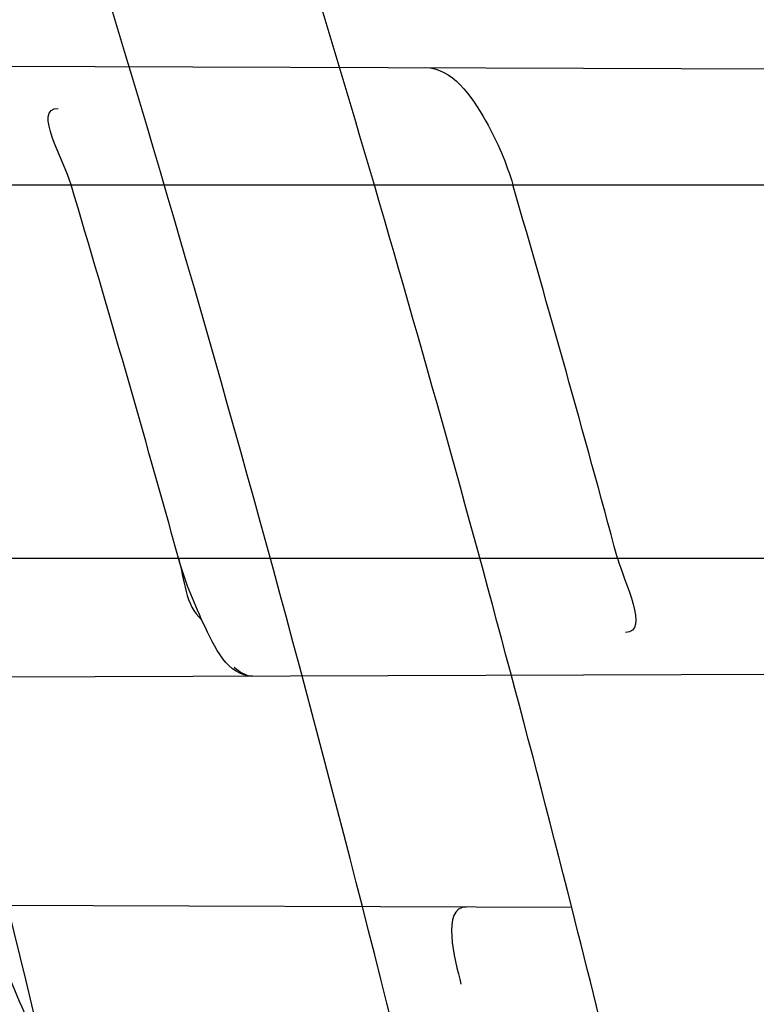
# Model space of a CAD drawing. Header units: millimetres. Extents: x 0 to 297, y 0 to 210.
# Tile 48 of 256: x 143.4924 to 143.5082, y 91.0833 to 91.1045. Entities that reach past the tile are written whole.
import ezdxf

# ---------------------------------------------------------------- set-up
doc = ezdxf.new("R2010")
doc.units = ezdxf.units.MM
doc.header["$LTSCALE"] = 16.335
doc.layers.get('0').update_dxf_attribs({"linetype": 'CONTINUOUS'})
for name, color, linetype in [('01_GLOBAL', 7, 'CONTINUOUS'), ('INTFCLR_1', 7, 'CONTINUOUS'), ('INTFCLR_144815', 7, 'CONTINUOUS')]:
    doc.layers.add(name, color=color, linetype=linetype)

msp = doc.modelspace()

# ---------------------------------------------------------------- linework, layer by layer
at = {"color": 7, "linetype": 'Continuous'}
msp.add_circle((144.2368034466, 92.193132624), 3.04, dxfattribs=at)
at = {"color": 9, "linetype": 'Continuous'}
msp.add_arc((144.2368034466, 92.193132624), 3.001038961, 182.9674534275, 267.0325465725, dxfattribs=at)
at = {"layer": '01_GLOBAL', "color": 7, "linetype": 'Continuous'}
msp.add_circle((144.2368034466, 92.193132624), 3.08, dxfattribs=at)
at = {"layer": 'INTFCLR_1', "color": 9, "linetype": 'Continuous'}
for p, q in [((143.4735235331, 91.10352335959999), (143.543664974, 91.1032785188)), ((143.4756137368, 91.1009089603), (143.5442669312, 91.1009089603)), ((143.4780083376, 91.09290896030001), (143.5463152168, 91.09290896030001)), ((143.4774988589, 91.0903084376), (143.5469236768, 91.0905507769)), ((143.5042716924, 91.08541602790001), (143.4764746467, 91.0855130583))]:
    msp.add_line(p, q, dxfattribs=at)
at = {"layer": 'INTFCLR_1', "color": 7, "linetype": 'Continuous'}
msp.add_lwpolyline([(143.4970316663, 91.0905710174), (143.4970788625, 91.090530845), (143.4971252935, 91.09049516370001), (143.4971709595, 91.09046406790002), (143.4972160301, 91.09043759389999), (143.4972603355, 91.0904158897), (143.4973033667, 91.09039911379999), (143.4973449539, 91.0903872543), (143.4973852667, 91.0903802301), (143.4974243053, 91.0903779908)], dxfattribs=at)
at = {"layer": 'INTFCLR_1', "color": 6, "linetype": 'Continuous'}
for centre, radius, start, end in [((143.076579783, 90.97690896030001), 0.4827613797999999, 270, 90.00000002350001), ((143.076579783, 90.97690896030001), 0.4587930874, 270, 90.00000002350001), ((143.0771097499, 90.97691152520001), 0.434499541, 15.4839192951, 16.58155831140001), ((143.0759176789, 90.9769114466), 0.4447284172, 15.1191837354, 16.1895680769), ((143.076579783, 90.97690896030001), 0.441241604, 11.9691311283, 14.2357984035)]:
    msp.add_arc(centre, radius, start, end, dxfattribs=at)
at = {"layer": 'INTFCLR_1', "color": 9, "linetype": 'Continuous'}
msp.add_arc((143.076579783, 90.97690896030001), 0.441241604, 14.2357984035, 17.3348347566, dxfattribs=at)
for points, knots in [([(143.505791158, 90.8276271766), (143.5067409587, 90.8302116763), (143.5086022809, 90.8354304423), (143.5121486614, 90.84601401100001), (143.5179028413, 90.8650111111), (143.5232385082, 90.8873082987), (143.5267617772, 90.90723622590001), (143.5282429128, 90.9174118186), (143.5290073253, 90.92329723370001), (143.5307716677, 90.93807275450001), (143.5326049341, 90.9633194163), (143.5323109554, 90.99310602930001), (143.5309256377, 91.0124090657), (143.5300542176, 91.021322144), (143.5294126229, 91.02725019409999), (143.5274302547, 91.04325002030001), (143.5229291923, 91.06887020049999), (143.5164430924, 91.09388353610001), (143.5118037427, 91.1087295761), (143.5100588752, 91.1140398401), (143.5074043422, 91.1218621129), (143.501415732, 91.13821577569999), (143.4910739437, 91.16221785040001), (143.4792964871, 91.1848938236), (143.4710860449, 91.1988510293), (143.4672487, 91.2050639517), (143.4646994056, 91.2091138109), (143.4578048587, 91.21976497), (143.446251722, 91.2361118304), (143.4302039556, 91.2560120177), (143.4166114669, 91.2709286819), (143.4071163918, 91.280463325), (143.4018664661, 91.2855115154), (143.3945821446, 91.292319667), (143.3843862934, 91.301234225), (143.373349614, 91.3098835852), (143.3667450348, 91.31458051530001), (143.3640805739, 91.316384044), (143.3625174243, 91.3174211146), (143.360134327, 91.3189510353), (143.3576340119, 91.3204557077), (143.3554317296, 91.3216111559), (143.3541938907, 91.32218598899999), (143.3532081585, 91.3225375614), (143.3525262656, 91.3226967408), (143.3519536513, 91.3226102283), (143.3518421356, 91.322071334), (143.35211692, 91.3214756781), (143.35259409, 91.3206502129), (143.3533650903, 91.31961113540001), (143.354392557, 91.3183442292), (143.3556852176, 91.31685831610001), (143.3572290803, 91.3151525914), (143.358673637, 91.31359842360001), (143.3599466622, 91.3122446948), (143.3621637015, 91.30990205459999), (143.3658426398, 91.3060562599), (143.3733257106, 91.29820400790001), (143.3814986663, 91.2893945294), (143.3889438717, 91.2809746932), (143.3935459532, 91.2756206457), (143.4009463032, 91.2668314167), (143.4122758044, 91.252588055), (143.4271285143, 91.2318655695), (143.4378788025, 91.2149484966), (143.4449171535, 91.2029069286), (143.4496927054, 91.19443764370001), (143.457931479, 91.1789786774), (143.4689344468, 91.1556341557), (143.4765250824, 91.1361710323), (143.480055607, 91.1260798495)], [0, 0, 0, 0, 0.0103790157, 0.0208837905, 0.0420711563, 0.0851838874, 0.1071959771, 0.1183352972, 0.1239410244, 0.1295662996, 0.174425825, 0.2192336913, 0.2417180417, 0.247353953, 0.2529903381, 0.2641931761, 0.3081223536, 0.3509244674, 0.3614867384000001, 0.3667496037, 0.3719933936, 0.3926231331, 0.4323811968, 0.4704128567, 0.4888542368, 0.4934078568, 0.4979383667, 0.5068920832, 0.5412323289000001, 0.5733304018, 0.6031976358, 0.6172527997, 0.6240454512, 0.6306500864, 0.6548352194, 0.6750684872, 0.6834752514, 0.6853781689, 0.6871962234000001, 0.6905460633, 0.6960524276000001, 0.6981915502, 0.6999110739, 0.7012078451, 0.7020914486, 0.7026255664, 0.703100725, 0.7038824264, 0.7050749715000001, 0.7066970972, 0.7087489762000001, 0.7112252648, 0.7141188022, 0.7174211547, 0.7192230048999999, 0.7211233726, 0.7295789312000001, 0.7392839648, 0.7620096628, 0.7748693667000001, 0.7816473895, 0.7886214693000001, 0.8181786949, 0.8502212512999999, 0.8846823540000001, 0.8936821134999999, 0.9027944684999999, 0.9213301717, 0.9597016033, 1, 1, 1, 1]), ([(143.3574002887, 91.32090895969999), (143.3579828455, 91.3209088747), (143.360948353, 91.3197357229), (143.3643531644, 91.3177442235), (143.3676585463, 91.31566523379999), (143.3692467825, 91.31463053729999), (143.3719545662, 91.31283211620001), (143.378664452, 91.3081521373), (143.3898825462, 91.2995381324), (143.4002548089, 91.29065717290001), (143.4076654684, 91.28387553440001), (143.4130031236, 91.27885055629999), (143.422653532, 91.2693642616), (143.4364709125, 91.2545242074), (143.4527894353, 91.23472347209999), (143.4645442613, 91.2184512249), (143.4715593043, 91.2078481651), (143.474151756, 91.2038188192), (143.4780526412, 91.1976396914), (143.4863962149, 91.18376385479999), (143.4983688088, 91.16121559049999), (143.5088888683, 91.1373346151), (143.5149812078, 91.1210611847), (143.5176807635, 91.1132799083), (143.5194547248, 91.1079989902), (143.524169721, 91.0932405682), (143.5307635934, 91.068371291), (143.5353421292, 91.0428843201), (143.5373581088, 91.02696958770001), (143.5380104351, 91.0210743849), (143.5388963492, 91.01221151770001), (143.5403047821, 90.993017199), (143.5406037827, 90.96339318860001), (143.5387395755, 90.93828707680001), (143.5369460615, 90.9235962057), (143.5361688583, 90.9177433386), (143.5346627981, 90.9076231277), (143.5310794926, 90.8877998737), (143.5256534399, 90.86562413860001), (143.5198047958, 90.8467377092), (143.5161994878, 90.83621326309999), (143.5143072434, 90.8310236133), (143.5133416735, 90.828453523)], [0, 0, 0, 0, 0.0031306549, 0.0166311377, 0.0214593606, 0.0240790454, 0.0268205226, 0.0389267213, 0.0680356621, 0.1027866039, 0.1122691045, 0.1220183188, 0.1421809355, 0.1849822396, 0.2309158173, 0.2799873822, 0.2927706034, 0.2992370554, 0.3057353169, 0.3320403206, 0.3862319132, 0.4428084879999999, 0.4721383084, 0.4795908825, 0.487069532, 0.5020757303, 0.5628487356, 0.6251729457, 0.6410612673, 0.6490543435, 0.6570463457, 0.6889269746, 0.7524526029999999, 0.8160592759, 0.8240370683, 0.8319876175, 0.8477879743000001, 0.8790177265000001, 0.9402188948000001, 0.970317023, 0.9852457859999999, 1, 1, 1, 1]), ([(143.480055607, 91.1260798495), (143.4837259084, 91.1155891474), (143.4903909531, 91.0940316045), (143.4967360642, 91.0663225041), (143.4998687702, 91.04781634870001), (143.5011284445, 91.03908602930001), (143.5019170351, 91.03321160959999), (143.5038463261, 91.0170292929), (143.5057008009, 90.99034417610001), (143.5054397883, 90.96356436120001), (143.5044671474, 90.9471924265), (143.504022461, 90.9412179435), (143.5032714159, 90.9323261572), (143.5012002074, 90.91339241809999), (143.4963788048, 90.88484585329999), (143.49048443, 90.86114028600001), (143.4864832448, 90.8475354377), (143.4848602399, 90.84220041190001), (143.4819377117, 90.8330489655), (143.4757637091, 90.8153843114), (143.4658991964, 90.7913053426), (143.4557508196, 90.7706295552), (143.4492053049, 90.7585613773), (143.4468307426, 90.7543048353), (143.4433023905, 90.74809499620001), (143.4357024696, 90.7352960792), (143.4236423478, 90.7168780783), (143.4088585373, 90.6967735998), (143.3981978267, 90.6836583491), (143.3920521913, 90.6764597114), (143.3897353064, 90.67377295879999), (143.3858253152, 90.6693041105), (143.3786022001, 90.6612629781), (143.3707422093, 90.65288706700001), (143.3636495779, 90.6454713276), (143.3593994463, 90.6410102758), (143.3560255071, 90.6373676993), (143.3538487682, 90.6348460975), (143.3526496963, 90.6332520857), (143.3521523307, 90.6324062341), (143.3518509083, 90.63179937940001), (143.3519780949, 90.6310096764), (143.3536612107, 90.6313530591), (143.3555127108, 90.6322404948), (143.3588652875, 90.6340529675), (143.3620632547, 90.63609007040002), (143.3646891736, 90.63783994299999), (143.3663741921, 90.6389985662), (143.3692060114, 90.6409804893), (143.3737350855, 90.64429641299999), (143.3800639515, 90.6492162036), (143.3895251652, 90.6570018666), (143.3979931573, 90.6645963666), (143.4054028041, 90.6717023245), (143.4107134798, 90.67694344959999), (143.4202844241, 90.68681168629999), (143.4339256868, 90.7022001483), (143.4499433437, 90.72266038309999), (143.4614126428, 90.7394215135), (143.4682300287, 90.75032242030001), (143.4707469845, 90.75446396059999), (143.4745342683, 90.76081850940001), (143.4826220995, 90.77508671), (143.4941655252, 90.79824657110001), (143.5021068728, 90.8176018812), (143.505791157, 90.8276271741)], [0, 0, 0, 0, 0.0419354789, 0.08505031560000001, 0.1071497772, 0.1127379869, 0.1183317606, 0.1295131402, 0.1742263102, 0.2191466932, 0.230445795, 0.2361065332, 0.241751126, 0.2641147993, 0.3079545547, 0.3508736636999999, 0.3561840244, 0.3614616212, 0.3719139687, 0.3924297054, 0.4320526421, 0.4700131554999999, 0.4792642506, 0.483852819, 0.4884035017, 0.5062126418, 0.5400088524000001, 0.5714206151, 0.6003317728, 0.6037560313, 0.6071340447, 0.6137178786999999, 0.6261602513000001, 0.6479155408, 0.6570536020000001, 0.6648783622, 0.6711643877, 0.6757843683, 0.6774462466, 0.6786751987, 0.6794900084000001, 0.6799813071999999, 0.6813020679, 0.6842478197, 0.6888651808, 0.6950795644, 0.6987591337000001, 0.70073729, 0.7027989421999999, 0.7117993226, 0.7219139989, 0.7330405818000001, 0.7580265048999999, 0.7648041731, 0.7717766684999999, 0.7861782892, 0.816667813, 0.8493175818, 0.8841610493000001, 0.8932352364, 0.8978283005, 0.9024468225, 0.9211469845, 0.9596997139, 1, 1, 1, 1]), ([(143.3574002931, 90.6329089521), (143.3572429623, 90.6329089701), (143.3568577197, 90.6329849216), (143.3568775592, 90.6336774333), (143.3572897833, 90.63438990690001), (143.3580025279, 90.63544892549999), (143.3590890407, 90.6367667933), (143.3605161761, 90.6383861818), (143.3622809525, 90.6402852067), (143.364262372, 90.64235883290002), (143.366417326, 90.6445772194), (143.3695810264, 90.647809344), (143.3761156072, 90.6544648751), (143.384127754, 90.66278898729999), (143.391492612, 90.67078447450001), (143.3954790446, 90.6752283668), (143.3978410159, 90.6779000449), (143.4041032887, 90.6850552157), (143.4149655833, 90.6980920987), (143.4300350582, 90.7180883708), (143.4423327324, 90.7364164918), (143.4500842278, 90.74915778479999), (143.4536819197, 90.7553382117), (143.4561024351, 90.75957339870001), (143.4627716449, 90.77157583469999), (143.4731139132, 90.7921423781), (143.4831746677, 90.8161140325), (143.4894718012, 90.8337029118), (143.4924519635, 90.8428134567), (143.4941067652, 90.8481240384), (143.4981845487, 90.86166066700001), (143.5041933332, 90.8852508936), (143.5091109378, 90.9136744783), (143.5112232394, 90.9325267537), (143.5119890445, 90.94137893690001), (143.5124424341, 90.9473263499), (143.5134340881, 90.9636235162), (143.5137003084, 90.9902855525), (143.5118091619, 91.01685089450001), (143.5098423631, 91.03295754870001), (143.5090383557, 91.0388051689), (143.5077538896, 91.047496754), (143.5045588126, 91.0659242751), (143.498087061, 91.0935137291), (143.4912937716, 91.1149624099), (143.4875537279, 91.1253987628)], [0, 0, 0, 0, 0.0008731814, 0.0017184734, 0.0032338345, 0.0055641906, 0.008732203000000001, 0.0127298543, 0.0175349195, 0.0231216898, 0.028646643, 0.0346996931, 0.0482229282, 0.0804128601, 0.09881585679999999, 0.1085510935, 0.1135452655, 0.1186072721, 0.1613234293, 0.207686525, 0.2575125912, 0.2837456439, 0.2904463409, 0.297201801, 0.3108185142, 0.3666506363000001, 0.4248611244, 0.4549770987, 0.470314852, 0.4780577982, 0.4858479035, 0.548777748, 0.6130125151, 0.6457681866, 0.6540348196, 0.6623247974, 0.6788712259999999, 0.7446474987, 0.8101274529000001, 0.8265054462, 0.8346996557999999, 0.8428862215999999, 0.8752668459, 0.9384715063, 1, 1, 1, 1]), ([(143.4955718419, 91.07371202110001), (143.4952436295, 91.0751229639), (143.4944902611, 91.07789507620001), (143.4933147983, 91.0812724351), (143.492241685, 91.08388270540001), (143.4911029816, 91.0863876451), (143.4895429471, 91.0893555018), (143.4877777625, 91.0921348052), (143.4862617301, 91.0941991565), (143.4839807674, 91.09701864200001), (143.4814054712, 91.0995307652), (143.4785838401, 91.1016195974), (143.4767003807, 91.10286315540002), (143.4732882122, 91.1047454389), (143.4696059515, 91.10607901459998), (143.4663573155, 91.10685173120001), (143.4641216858, 91.1072857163), (143.4600670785, 91.10781242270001), (143.4565390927, 91.1078933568), (143.4541697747, 91.10782830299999)], [0, 0, 0, 0, 0.0736783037, 0.1459642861, 0.18172594, 0.2171910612, 0.2858878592, 0.3520712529, 0.3844359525, 0.4161009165, 0.5365327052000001, 0.5657771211, 0.5946184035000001, 0.6512644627, 0.7636610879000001, 0.7922337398, 0.8211066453, 0.8794481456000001, 1, 1, 1, 1])]:
    msp.add_open_spline(points, degree=3, knots=knots, dxfattribs=at)
at = {"layer": 'INTFCLR_1', "color": 6, "linetype": 'Continuous'}
for points, knots in [([(143.391388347, 91.3209089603), (143.3904120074, 91.3209089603), (143.3921762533, 91.3175482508), (143.3936912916, 91.315694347), (143.3961672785, 91.3124411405), (143.3992225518, 91.30876154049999), (143.403128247, 91.3040654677), (143.4076936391, 91.29861198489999), (143.4125904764, 91.2926805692), (143.4174256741, 91.286720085), (143.4219266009, 91.28104271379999), (143.4260587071, 91.27571427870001), (143.4298162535, 91.27075815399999), (143.4332121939, 91.266182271), (143.4362702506, 91.26197618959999), (143.4390204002, 91.2581218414), (143.4414908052, 91.2545969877), (143.44370074, 91.2513921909), (143.4456749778, 91.24848640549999), (143.4474377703, 91.24585559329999), (143.4490168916, 91.24346918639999), (143.4504211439, 91.2413232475), (143.4516679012, 91.2393981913), (143.4527743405, 91.2376740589), (143.4537663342, 91.2361152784), (143.4546489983, 91.2347177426), (143.4556772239, 91.23307898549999), (143.456672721, 91.23147797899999), (143.4576979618, 91.229813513), (143.4585721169, 91.2283843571), (143.4595323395, 91.2268022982), (143.4605887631, 91.22504676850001), (143.4617562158, 91.22308812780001), (143.4630444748, 91.22090314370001), (143.464465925, 91.21846216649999), (143.4660286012, 91.2157418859), (143.4677482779, 91.21270225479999), (143.4696392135, 91.20930191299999), (143.4717186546, 91.20548838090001), (143.4740086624, 91.2011951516), (143.4765248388, 91.1963580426), (143.4792812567, 91.1909028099), (143.4822951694, 91.18473858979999), (143.4855914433, 91.1777384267), (143.4891913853, 91.16974930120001), (143.4931140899, 91.16057587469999), (143.4973740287, 91.14998328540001), (143.5019825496, 91.13763594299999), (143.5068772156, 91.12325026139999), (143.5117345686, 91.10722271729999), (143.5162134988, 91.0902287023), (143.5200746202, 91.0730385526), (143.5232856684, 91.05580143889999), (143.5258459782, 91.03858559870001), (143.5277689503, 91.0213883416), (143.5290609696, 91.0042502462), (143.529733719, 90.9871546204), (143.5297948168, 90.97012845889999), (143.5292510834, 90.9531560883), (143.5281065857, 90.9362397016), (143.5263644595, 90.9193928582), (143.5240214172, 90.9025816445), (143.5210770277, 90.88582850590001), (143.5175167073, 90.8690970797), (143.5133376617, 90.85240858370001), (143.5085942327, 90.8359945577), (143.5035656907, 90.8206525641), (143.4986112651, 90.80703250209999), (143.4940105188, 90.7954001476), (143.4897809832, 90.7854046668), (143.485903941, 90.7767502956), (143.4823616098, 90.7692115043), (143.4791285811, 90.76260345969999), (143.4761817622, 90.75678861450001), (143.4734988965, 90.7516551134), (143.4710647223, 90.7471189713), (143.4688610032, 90.7431068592), (143.466865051, 90.7395466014), (143.4650570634, 90.7363786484), (143.4634184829, 90.7335526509), (143.461937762, 90.7310351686), (143.4606041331, 90.72879595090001), (143.4594032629, 90.72680144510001), (143.4583170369, 90.7250147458), (143.457331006, 90.7234069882), (143.4564183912, 90.7219306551), (143.4555069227, 90.720467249), (143.4545265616, 90.7189048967), (143.4534184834, 90.71715367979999), (143.4521719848, 90.7152023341), (143.4507682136, 90.71302749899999), (143.4491853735, 90.7106037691), (143.4474055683, 90.7079124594), (143.4454085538, 90.7049352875), (143.4431685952, 90.701647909), (143.4406602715, 90.6980271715), (143.4378551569, 90.6940523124), (143.4347311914, 90.6897123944), (143.4312583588, 90.6849889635), (143.4274059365, 90.6798656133), (143.4231637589, 90.6743560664), (143.4185304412, 90.6684770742), (143.4135422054, 90.66229925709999), (143.408452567, 90.6561180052), (143.4036878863, 90.6504204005), (143.3995946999, 90.6455048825), (143.3963986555, 90.6416642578), (143.3938021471, 90.6382708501), (143.3922373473, 90.6363594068), (143.3903920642, 90.6329089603), (143.391388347, 90.6329089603)], [0, 0, 0, 0, 0.0038604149, 0.007501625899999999, 0.0124785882, 0.0188917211, 0.0268498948, 0.0364677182, 0.0470694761, 0.05724446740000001, 0.066818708, 0.0757144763, 0.0839053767, 0.0914099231, 0.0982451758, 0.1044667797, 0.1101313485, 0.11526428, 0.1198589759, 0.1240215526, 0.1277856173, 0.1311734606, 0.1341617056, 0.1368541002, 0.1392736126, 0.1414672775, 0.143389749, 0.1469230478, 0.1489215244, 0.1511192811, 0.1535471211, 0.1562389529, 0.1592204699, 0.1625628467, 0.1662680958, 0.1703891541, 0.1749670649, 0.1800767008, 0.1857729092, 0.1921414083, 0.199315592, 0.2073311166, 0.2163077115, 0.2264451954, 0.2379233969, 0.2509534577, 0.2658909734, 0.2830621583, 0.3030578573, 0.3259639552, 0.3492662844, 0.3725305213, 0.3956109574, 0.4185782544, 0.4413347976, 0.4640172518, 0.4865192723, 0.5089682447, 0.5313242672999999, 0.5536477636, 0.5759939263, 0.5982772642, 0.6207472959, 0.6432362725, 0.6658996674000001, 0.6887559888, 0.7107777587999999, 0.7297237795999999, 0.7460531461, 0.7602331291, 0.7726347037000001, 0.7835467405, 0.7931663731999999, 0.8017211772, 0.8093215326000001, 0.8160683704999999, 0.8220757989, 0.8274205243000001, 0.8322066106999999, 0.8364980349, 0.8403367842, 0.8437547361, 0.8468031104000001, 0.8495420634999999, 0.8520223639, 0.8542604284, 0.8564046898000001, 0.8588391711, 0.861553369, 0.8645986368, 0.8679945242, 0.8717882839, 0.8760445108, 0.8807522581, 0.8859628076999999, 0.8917731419, 0.8981681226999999, 0.9051985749, 0.9129160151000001, 0.9213486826, 0.9305434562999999, 0.9404096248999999, 0.9509435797, 0.9619432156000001, 0.9720502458, 0.9803711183, 0.9870628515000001, 0.9922716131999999, 0.9960607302, 1, 1, 1, 1]), ([(143.3913883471, 90.6329089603), (143.3925009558, 90.6329089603), (143.3944304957, 90.6342092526), (143.3973970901, 90.6359951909), (143.4007982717, 90.63846662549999), (143.4050037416, 90.641686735), (143.4100111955, 90.64579797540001), (143.4155298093, 90.6505901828), (143.4211292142, 90.6557134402), (143.4264144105, 90.6607775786), (143.43125736, 90.6656028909), (143.4356657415, 90.6701567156), (143.4396603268, 90.6744161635), (143.4432708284, 90.6783761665), (143.4465216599, 90.6820354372), (143.4494397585, 90.68539654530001), (143.4520627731, 90.68848206), (143.4544121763, 90.6912986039), (143.456513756, 90.6938607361), (143.4583900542, 90.69618388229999), (143.4600695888, 90.6982924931), (143.4615949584, 90.7002315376), (143.4630975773, 90.7021632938), (143.4646983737, 90.7042463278), (143.4663978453, 90.7064880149), (143.4680793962, 90.7087376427), (143.4697311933, 90.7109767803), (143.4714499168, 90.71333865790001), (143.4733525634, 90.7159926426), (143.4754791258, 90.7190089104), (143.477855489, 90.7224451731), (143.4805066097, 90.7263640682), (143.4834545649, 90.73083052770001), (143.4867221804, 90.73592456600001), (143.4903444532, 90.7417581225), (143.4943554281, 90.74846001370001), (143.4987865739, 90.7561875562), (143.5036710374, 90.7651488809), (143.5090369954, 90.7755879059), (143.5149200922, 90.78786990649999), (143.5212054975, 90.8021696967), (143.5274896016, 90.8180379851), (143.5333654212, 90.8347684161), (143.5385840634, 90.85172715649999), (143.543100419, 90.8687485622), (143.5469295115, 90.8858143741), (143.5500694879, 90.9028343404), (143.5525457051, 90.9198546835), (143.5543635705, 90.93680288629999), (143.5555404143, 90.953705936), (143.5560867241, 90.9705470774), (143.5560112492, 90.9873292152), (143.5553196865, 91.00406232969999), (143.5540157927, 91.0207358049), (143.5520992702, 91.03735679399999), (143.5495685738, 91.05392286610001), (143.5464237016, 91.0704086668), (143.5426520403, 91.08685112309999), (143.5382472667, 91.1032296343), (143.5331875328, 91.11956315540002), (143.527486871, 91.1357686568), (143.5213730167, 91.1512348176), (143.515238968, 91.1652433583), (143.5094946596, 91.17729987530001), (143.5042564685, 91.18755505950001), (143.4994933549, 91.19635787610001), (143.4951738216, 91.20395281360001), (143.4912628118, 91.21054467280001), (143.4877284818, 91.21628951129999), (143.4845342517, 91.2213187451), (143.4816534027, 91.22572797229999), (143.4790579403, 91.22960449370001), (143.4767281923, 91.23301003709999), (143.4746357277, 91.2360102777), (143.472765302, 91.23864767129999), (143.4710870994, 91.24097947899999), (143.46957943, 91.2430470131), (143.4681380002, 91.2450001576), (143.4666395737, 91.2470074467), (143.4649885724, 91.2491911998), (143.463288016, 91.2514092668), (143.4615819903, 91.2536039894), (143.4598543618, 91.2557981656), (143.4579581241, 91.2581730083), (143.4558400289, 91.260784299), (143.4534675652, 91.2636590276), (143.4508179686, 91.26680939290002), (143.447859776, 91.2702519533), (143.4445666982, 91.2739955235), (143.4409044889, 91.27805121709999), (143.4368464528, 91.28241728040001), (143.4323696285, 91.2870829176), (143.4274456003, 91.2920302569), (143.4220754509, 91.2972158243), (143.4163486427, 91.3024971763), (143.410661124, 91.30747107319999), (143.4054543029, 91.3117747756), (143.4010724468, 91.3151480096), (143.3975442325, 91.3177259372), (143.3944939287, 91.3195690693), (143.3925216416, 91.3209089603), (143.3913883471, 91.3209089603)], [0, 0, 0, 0, 0.0042187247, 0.0081401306, 0.0133978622, 0.0200459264, 0.0282638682, 0.0379443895, 0.0477615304, 0.05703690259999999, 0.0656973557, 0.0736821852, 0.0810680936, 0.0878383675, 0.0940009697, 0.0996271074, 0.1047154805, 0.1093563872, 0.1135342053, 0.1172803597, 0.1206792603, 0.1237557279, 0.1266349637, 0.1299589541, 0.1337168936, 0.1373013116, 0.1406085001, 0.1442672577, 0.148377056, 0.1529904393, 0.1582606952, 0.164218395, 0.1709303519, 0.1785521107, 0.1871652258, 0.1969659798, 0.2081658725, 0.2209392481, 0.2356613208, 0.2526660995, 0.2725685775, 0.2948769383, 0.3173640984, 0.3397873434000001, 0.3621386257, 0.3841211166, 0.4060891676, 0.4277469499, 0.4493218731, 0.470705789, 0.4919793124, 0.5131981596, 0.5343255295, 0.5554668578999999, 0.5765984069, 0.5977513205, 0.6189954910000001, 0.6402209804, 0.6617015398, 0.6832900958, 0.7050415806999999, 0.7268239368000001, 0.7463339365, 0.7630160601, 0.7774553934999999, 0.7899931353, 0.8009638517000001, 0.8105830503, 0.8190545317, 0.8265380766, 0.8331730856, 0.8390248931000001, 0.8442268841, 0.8488182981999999, 0.8528943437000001, 0.8564866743, 0.8597116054, 0.8625968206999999, 0.8656908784, 0.8692094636, 0.8729771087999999, 0.8762884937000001, 0.879749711, 0.8835661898, 0.8878115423, 0.8924986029, 0.8976989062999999, 0.9034198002, 0.9097088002, 0.9166034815, 0.9241390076, 0.9323094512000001, 0.9411199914, 0.9506041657, 0.9606137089, 0.9706541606, 0.9792553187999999, 0.9862062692, 0.9916647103, 0.9957028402, 1, 1, 1, 1]), ([(143.5011268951, 91.1034270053), (143.5017061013, 91.1034249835), (143.5024779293, 91.10230602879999), (143.5028720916, 91.1013844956), (143.5030101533, 91.1009089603)], [0, 0, 0, 0, 0.5391100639, 1, 1, 1, 1])]:
    msp.add_open_spline(points, degree=3, knots=knots, dxfattribs=at)
for points in [[(143.4935404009, 91.1009089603), (143.493381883, 91.1014413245), (143.4927075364, 91.1025540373), (143.4932629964, 91.1025520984)], [(143.5052519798, 91.09290896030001), (143.5053915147, 91.09239250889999), (143.5059573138, 91.0913149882), (143.5054223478, 91.0913131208)], [(143.502015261, 91.0854239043), (143.5014618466, 91.0854258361), (143.5017624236, 91.08430489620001), (143.5018963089, 91.0837679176)]]:
    msp.add_open_spline(points, degree=3, dxfattribs=at)
at = {"layer": 'INTFCLR_1', "color": 7, "linetype": 'Continuous'}
msp.add_open_spline([(143.497424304, 91.09037799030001), (143.4969081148, 91.09037610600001), (143.4963212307, 91.0915882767), (143.4959718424, 91.09242924), (143.4958393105, 91.0929089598)], degree=3, knots=[0, 0, 0, 0, 0.5091244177, 1, 1, 1, 1], dxfattribs=at)
msp.add_open_spline([(143.4958393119, 91.09290896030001), (143.4959665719, 91.0924546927), (143.4959827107, 91.0918953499), (143.4963373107, 91.091584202)], degree=3, dxfattribs=at)
at = {"layer": 'INTFCLR_144815', "color": 6, "linetype": 'Continuous'}
for radius in [0.5104906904, 0.4864760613]:
    msp.add_circle((143.076579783, 90.97690896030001), radius, dxfattribs=at)
for radius, start, end in [(0.7037433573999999, 313.9937911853, 154.5150993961), (0.6797433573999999, 312.9543589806, 154.5144414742), (0.6572577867, 282.2440355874, 71.2863570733)]:
    msp.add_arc((143.076579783, 90.97690896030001), radius, start, end, dxfattribs=at)
at = {"layer": 'INTFCLR_144815', "color": 9, "linetype": 'Continuous'}
for centre, radius, start, end in [((143.076579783, 90.97690896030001), 0.6528896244, 292.4997540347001, 54.0964566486), ((143.0765826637, 90.97691030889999), 0.5889741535, 292.4997540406, 54.09645665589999), ((143.0766003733, 90.97691387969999), 0.5790161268, 311.2505121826, 48.7494878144)]:
    msp.add_arc(centre, radius, start, end, dxfattribs=at)
at = {"layer": 'INTFCLR_144815', "color": 6, "linetype": 'Continuous'}
for points, knots in [([(143.559959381, 90.9769089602), (143.559959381, 90.97942306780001), (143.5599220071, 90.98445191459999), (143.5597537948, 90.991994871), (143.5594733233, 90.9995378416), (143.5590804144, 91.0070808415), (143.5585748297, 91.01462372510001), (143.5579562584, 91.0221664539), (143.5572243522, 91.02970866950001), (143.5563786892, 91.0372501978), (143.5554188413, 91.0447904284), (143.5543443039, 91.05232900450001), (143.5531546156, 91.0598649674), (143.5518492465, 91.0673976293), (143.5504277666, 91.0749256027), (143.5488896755, 91.0824478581), (143.5472346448, 91.08996252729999), (143.5454623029, 91.097468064), (143.5435725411, 91.1049619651), (143.5415652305, 91.1124420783), (143.5394406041, 91.11990520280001), (143.5371989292, 91.1273484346), (143.5348409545, 91.13476773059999), (143.5323675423, 91.1421592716), (143.529780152, 91.1495180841), (143.5270804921, 91.1568392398), (143.5242709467, 91.1641167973), (143.5213543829, 91.17134449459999), (143.5183344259, 91.17851521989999), (143.5152154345, 91.1856212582), (143.5120026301, 91.19265416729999), (143.5087022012, 91.19960473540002), (143.505321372, 91.2064630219), (143.5018684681, 91.2132183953), (143.4983529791, 91.2198595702), (143.4947855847, 91.22637469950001), (143.4911781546, 91.2327514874), (143.4875436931, 91.2389773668), (143.4838962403, 91.24503970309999), (143.4802507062, 91.2509260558), (143.4766226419, 91.2566244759), (143.473027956, 91.2621238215), (143.4694825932, 91.2674140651), (143.4660021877, 91.2724865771), (143.4626017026, 91.2773343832), (143.459295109, 91.2819523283), (143.4560950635, 91.2863372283), (143.4530128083, 91.2904877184), (143.4500581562, 91.2944040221), (143.4472396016, 91.29808760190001), (143.4445638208, 91.3015416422), (143.4420354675, 91.3047711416), (143.4396569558, 91.3077830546), (143.4374291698, 91.31058532), (143.4353519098, 91.3131862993), (143.4334244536, 91.3155941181), (143.4316455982, 91.3178166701), (143.4300138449, 91.3198614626), (143.4285275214, 91.32173548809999), (143.4271849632, 91.3234451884), (143.4259844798, 91.3249961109), (143.4249241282, 91.3263946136), (143.4240021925, 91.3276429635), (143.4232155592, 91.32875491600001), (143.422565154, 91.3297078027), (143.4220400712, 91.3305844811), (143.4215107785, 91.33140008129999), (143.4211293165, 91.33289918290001), (143.4216624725, 91.3329088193)], [0, 0, 0, 0, 0.0193232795, 0.0386507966, 0.0579870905, 0.0773359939, 0.09670230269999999, 0.1160891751, 0.1355014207, 0.154941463, 0.1744140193, 0.1939206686, 0.213465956, 0.2330500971, 0.2526769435, 0.2723457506, 0.2920596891, 0.3118161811, 0.3316171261, 0.3514582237, 0.3713396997, 0.3912550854, 0.4112023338, 0.4311723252, 0.4511600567, 0.471153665, 0.4911437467, 0.5111161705, 0.5310553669, 0.5509435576, 0.5707599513, 0.5904809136, 0.6100798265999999, 0.6295269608, 0.6487896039, 0.6678319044, 0.6866152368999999, 0.7050985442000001, 0.7232388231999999, 0.7409918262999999, 0.758313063, 0.7751587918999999, 0.7914870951, 0.8072590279, 0.8224396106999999, 0.8369988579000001, 0.8509122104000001, 0.8641615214, 0.8767332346, 0.8886179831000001, 0.8998102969, 0.9103147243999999, 0.9201416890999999, 0.9293075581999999, 0.9378296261, 0.9457257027, 0.9530130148, 0.9597096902, 0.9658325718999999, 0.9713969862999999, 0.9764171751, 0.9809076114, 0.9848822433, 0.9883555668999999, 0.9913411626, 0.9938520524, 0.9959015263, 1, 1, 1, 1]), ([(143.433067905, 90.62090910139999), (143.4328265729, 90.6209135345), (143.4324756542, 90.62173267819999), (143.4330197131, 90.6224610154), (143.4334366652, 90.6233453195), (143.4339703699, 90.62419814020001), (143.4346161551, 90.625198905), (143.4354019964, 90.62633936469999), (143.4363208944, 90.62762784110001), (143.4373778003, 90.629067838), (143.4385738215, 90.6306651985), (143.4399109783, 90.6324252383), (143.441391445, 90.63435475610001), (143.4430186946, 90.6364625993), (143.4447956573, 90.638757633), (143.4467226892, 90.6412461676), (143.4487964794, 90.6439306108), (143.4510117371, 90.6468115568), (143.4533657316, 90.6498936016), (143.4558612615, 90.6531893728), (143.4585019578, 90.6567137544), (143.461284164, 90.6604731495), (143.4641988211, 90.6644674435), (143.4672349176, 90.66869431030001), (143.4703835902, 90.673154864), (143.473633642, 90.6778472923), (143.4769725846, 90.6827680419), (143.4803867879, 90.68791175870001), (143.4838617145, 90.69327133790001), (143.4873822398, 90.69883811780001), (143.4909329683, 90.704602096), (143.4944985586, 90.7105522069), (143.4980640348, 90.7166766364), (143.5016150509, 90.7229631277), (143.5051380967, 90.72939925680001), (143.508620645, 90.7359726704), (143.5120512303, 90.7426712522), (143.5154195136, 90.7494833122), (143.5187162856, 90.75639770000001), (143.5219334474, 90.7634039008), (143.5250639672, 90.77049210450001), (143.5281017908, 90.777653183), (143.5310417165, 90.78487857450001), (143.5338798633, 90.7921616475), (143.5366072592, 90.7994810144), (143.5392210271, 90.8068281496), (143.5417223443, 90.8142048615), (143.5441140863, 90.8216202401), (143.5463966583, 90.8290768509), (143.5485670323, 90.8365654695), (143.5506238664, 90.84408177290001), (143.5525648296, 90.8516162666), (143.5543887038, 90.8591617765), (143.5560958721, 90.86671694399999), (143.5576869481, 90.8742815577), (143.5591625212, 90.881855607), (143.5605229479, 90.88943824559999), (143.5617683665, 90.89702739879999), (143.5628989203, 90.9046205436), (143.5639149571, 90.91221615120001), (143.5648169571, 90.91981379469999), (143.5656053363, 90.9274129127), (143.5662804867, 90.9350130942), (143.5668427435, 90.942613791), (143.5672924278, 90.9502149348), (143.5676297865, 90.9578162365), (143.5678550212, 90.9654177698), (143.5679682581, 90.97301929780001), (143.5679695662, 90.9806209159), (143.567858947, 90.9882224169), (143.5676363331, 90.99582392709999), (143.5673015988, 91.00342523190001), (143.5668545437, 91.01102638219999), (143.5662949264, 91.0186270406), (143.5656224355, 91.0262270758), (143.5648367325, 91.0338260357), (143.5639374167, 91.0414235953), (143.5629240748, 91.0490191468), (143.5617962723, 91.05661196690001), (143.5605535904, 91.0642010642), (143.5591956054, 91.07178539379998), (143.5577218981, 91.0793638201), (143.5561322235, 91.0869343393), (143.5544265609, 91.09449419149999), (143.5526049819, 91.10204067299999), (143.5506674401, 91.10957186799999), (143.5486137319, 91.117086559), (143.5464439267, 91.1245825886), (143.5441586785, 91.13205611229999), (143.5417591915, 91.139502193), (143.5392470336, 91.1469155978), (143.5366239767, 91.1542912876), (143.5338923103, 91.16162359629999), (143.5310549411, 91.16890614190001), (143.5281154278, 91.1761319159), (143.525078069, 91.1832932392), (143.5219479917, 91.1903817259), (143.5187312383, 91.19738826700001), (143.5154348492, 91.20430302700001), (143.512066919, 91.2111154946), (143.5086366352, 91.2178145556), (143.5051543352, 91.2243885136), (143.5016314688, 91.2308252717), (143.4980805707, 91.2371124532), (143.4945151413, 91.2432376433), (143.4909495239, 91.24918858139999), (143.4873986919, 91.2549534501), (143.4838779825, 91.2605211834), (143.480402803, 91.2658817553), (143.4769882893, 91.27102648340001), (143.4736489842, 91.2759482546), (143.4703985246, 91.28064170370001), (143.4672493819, 91.28510330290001), (143.464212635, 91.2893314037), (143.4612978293, 91.29332617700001), (143.4585129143, 91.29708947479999), (143.4558642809, 91.3006245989), (143.4533568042, 91.30393610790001), (143.450993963, 91.30702956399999), (143.4487779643, 91.3099113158), (143.4467099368, 91.3125882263), (143.444790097, 91.3150674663), (143.4430178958, 91.31735635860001), (143.4413922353, 91.31946213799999), (143.4399116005, 91.32139186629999), (143.4385741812, 91.323152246), (143.4373781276, 91.32474964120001), (143.4363211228, 91.32618976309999), (143.4354021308, 91.3274783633), (143.4346162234, 91.32861891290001), (143.4339704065, 91.32961972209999), (143.4334366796, 91.3304725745), (143.4330197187, 91.3313568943), (143.4324756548, 91.33208523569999), (143.4328265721, 91.33290438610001), (143.433067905, 91.3329088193)], [0, 0, 0, 0, 0.0009310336, 0.002365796, 0.0034193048, 0.0047077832, 0.006237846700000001, 0.0080159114, 0.0100484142, 0.0123424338, 0.0149055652, 0.0177455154, 0.0208683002, 0.0242865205, 0.0280168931, 0.0320641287, 0.03642688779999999, 0.0411013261, 0.0460820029, 0.0513859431, 0.0570470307, 0.0630689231, 0.0694259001, 0.0761196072, 0.0831428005, 0.0904858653, 0.0981365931, 0.1060799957, 0.1142989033, 0.1227742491, 0.1314855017, 0.1404113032, 0.1495299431, 0.1588198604, 0.1682601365, 0.1778307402, 0.1875127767, 0.1972886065, 0.2071421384, 0.2170587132, 0.2270251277, 0.2370298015, 0.2470622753, 0.2571128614, 0.2671789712, 0.2771901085, 0.2871913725, 0.2972229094, 0.3072428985, 0.3172696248, 0.3272959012, 0.3372999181, 0.3472797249, 0.3572378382, 0.3671756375, 0.3770956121, 0.3870009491, 0.3968896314, 0.4067592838, 0.416611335, 0.4264476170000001, 0.4362699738, 0.4460792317, 0.4558777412, 0.465666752, 0.475448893, 0.4852256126, 0.4949995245, 0.5047720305, 0.5145458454, 0.5243224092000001, 0.5341044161, 0.5438932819, 0.5536914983, 0.5635002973, 0.5733219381, 0.5831577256, 0.5930094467, 0.6028783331, 0.6127653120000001, 0.6226711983, 0.6325970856, 0.6425436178, 0.6525082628, 0.6624891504, 0.6724871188, 0.6825027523, 0.6925369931, 0.7025869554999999, 0.7126463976, 0.7227116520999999, 0.7327783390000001, 0.742840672, 0.7528920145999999, 0.7629245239, 0.772929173, 0.7828957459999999, 0.7928124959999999, 0.8026662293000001, 0.8124423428, 0.8221246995, 0.8316958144, 0.8411366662, 0.8504272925, 0.8595467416, 0.8684734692, 0.8771857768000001, 0.8856622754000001, 0.8938824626, 0.9018271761, 0.9094792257, 0.9168237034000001, 0.923848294, 0.9305435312, 0.93690291, 0.9429227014, 0.9486018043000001, 0.9539413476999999, 0.9589446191, 0.9636165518, 0.9679634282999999, 0.9719924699, 0.9757115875, 0.9791292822, 0.9822538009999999, 0.9850935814, 0.9876568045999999, 0.9899510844, 0.9919838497, 0.9937619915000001, 0.9952921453, 0.9965806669, 0.997634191, 0.9990689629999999, 1, 1, 1, 1]), ([(143.3994670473, 91.3209089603), (143.399146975, 91.3209089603), (143.3990453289, 91.3197000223), (143.3998732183, 91.31874922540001), (143.4008762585, 91.3170341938), (143.4024694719, 91.31499494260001), (143.4045267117, 91.3123576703), (143.4070952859, 91.3092171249), (143.4101750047, 91.3054836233), (143.4137722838, 91.30113952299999), (143.4179272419, 91.29608530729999), (143.4226335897, 91.29027809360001), (143.4278792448, 91.2836639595), (143.4336355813, 91.27619926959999), (143.4398265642, 91.2678906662), (143.4463921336, 91.25871707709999), (143.4532128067, 91.2487397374), (143.4601957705, 91.23798721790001), (143.4672140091, 91.2265542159), (143.4741696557, 91.2145077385), (143.4809580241, 91.2019499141), (143.4875044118, 91.1889540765), (143.4937367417, 91.1756130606), (143.4996120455, 91.1619830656), (143.5050872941, 91.1481408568), (143.5101428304, 91.134124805), (143.5147593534, 91.1199874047), (143.5189273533, 91.1057650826), (143.5226468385, 91.09147400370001), (143.525909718, 91.0771665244), (143.5287290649, 91.0628147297), (143.5310996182, 91.0484749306), (143.53303206, 91.0341158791), (143.5345263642, 91.01978289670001), (143.5355886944, 91.00546539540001), (143.5362231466, 90.991176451), (143.5363638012, 90.9816614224), (143.5363638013, 90.9769089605)], [0, 0, 0, 0, 0.0025344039, 0.005901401, 0.0109295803, 0.0177704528, 0.0265540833, 0.0373505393, 0.04991676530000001, 0.0648695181, 0.0820131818, 0.1017234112, 0.1240566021, 0.1488553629, 0.1763609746, 0.2060970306, 0.2381748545, 0.2720515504, 0.3076064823, 0.3443876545, 0.3821831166, 0.4206251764, 0.4595934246, 0.4987613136, 0.5381325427, 0.5774437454, 0.6167240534, 0.6558745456, 0.6947773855, 0.7336358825, 0.7720551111, 0.8105726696, 0.8487051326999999, 0.8867612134, 0.9246626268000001, 0.9623689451, 1, 1, 1, 1]), ([(143.4446760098, 91.3209089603), (143.4444338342, 91.3209089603), (143.4440805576, 91.32008333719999), (143.4445966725, 91.319342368), (143.4449904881, 91.3184389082), (143.4454977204, 91.3175675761), (143.4461122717, 91.3165448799), (143.4468609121, 91.3153794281), (143.4477365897, 91.3140630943), (143.4487436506, 91.31259278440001), (143.4498827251, 91.31096304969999), (143.4511555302, 91.3091686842), (143.4525633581, 91.3072037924), (143.4541073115, 91.30506236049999), (143.455788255, 91.3027379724), (143.4576064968, 91.30022429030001), (143.4595619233, 91.2975147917), (143.4616535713, 91.2946033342), (143.4638797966, 91.2914838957), (143.4662378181, 91.28815120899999), (143.4687238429, 91.2846006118), (143.4713327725, 91.2808285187), (143.4740582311, 91.27683247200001), (143.4768924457, 91.2726114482), (143.4798262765, 91.2681659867), (143.4828493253, 91.2634982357), (143.4859500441, 91.2586120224), (143.4891159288, 91.25351281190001), (143.492333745, 91.2482076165), (143.4955897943, 91.2427048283), (143.4988701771, 91.2370140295), (143.5021610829, 91.2311457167), (143.5054490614, 91.2251109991), (143.5087212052, 91.218921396), (143.5119653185, 91.2125886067), (143.5151700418, 91.20612431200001), (143.5183249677, 91.1995399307), (143.5214206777, 91.1928464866), (143.5244487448, 91.1860545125), (143.5274017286, 91.1791739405), (143.5302731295, 91.1722140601), (143.5330572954, 91.16518358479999), (143.5357494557, 91.15809040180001), (143.5383454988, 91.1509419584), (143.5408421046, 91.1437447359), (143.5432363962, 91.13650504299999), (143.5455261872, 91.1292281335), (143.547709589, 91.1219192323), (143.5497852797, 91.1145825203), (143.551752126, 91.1072222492), (143.5536094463, 91.09984166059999), (143.5553566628, 91.0924441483), (143.5569935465, 91.0850321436), (143.5585198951, 91.077608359), (143.559935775, 91.07017457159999), (143.5612412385, 91.0627328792), (143.562436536, 91.05528445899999), (143.5635218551, 91.0478309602), (143.5644975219, 91.0403731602), (143.5653637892, 91.03291231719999), (143.5661210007, 91.02544880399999), (143.5667694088, 91.01798358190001), (143.5673093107, 91.0105167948), (143.5677409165, 91.0030491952), (143.5680644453, 90.9955807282), (143.5682800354, 90.9881119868), (143.5683878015, 90.980642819), (143.5683877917, 90.97317374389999), (143.5682800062, 90.9657045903), (143.5680643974, 90.9582358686), (143.5677408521, 90.9507674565), (143.5673092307, 90.9432999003), (143.5667693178, 90.9358331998), (143.5661208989, 90.9283680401), (143.5653636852, 90.9209046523), (143.5644974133, 90.91344388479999), (143.5635217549, 90.9059862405), (143.5624364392, 90.8985328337), (143.5612411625, 90.8910845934), (143.5599357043, 90.88364296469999), (143.5585198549, 90.87620936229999), (143.5569935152, 90.86878563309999), (143.555356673, 90.8613738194), (143.5536094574, 90.8539763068), (143.551752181, 90.8465958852), (143.5497853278, 90.83923557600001), (143.5477096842, 90.8318990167), (143.545526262, 90.8245900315), (143.5432365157, 90.8173132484), (143.540842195, 90.81007345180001), (143.5383456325, 90.8028763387), (143.5357495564, 90.79572779), (143.5330574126, 90.7886346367), (143.5302732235, 90.78160409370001), (143.5274018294, 90.7746442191), (143.5244488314, 90.7677636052), (143.5214207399, 90.7609715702), (143.5183250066, 90.754278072), (143.5151700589, 90.7476936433), (143.5119653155, 90.74122930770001), (143.5087211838, 90.7348964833), (143.5054490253, 90.7287068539), (143.5021610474, 90.7226721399), (143.4988701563, 90.716803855), (143.4955897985, 90.7111130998), (143.4923337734, 90.7056103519), (143.4891159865, 90.7003052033), (143.4859501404, 90.69520605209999), (143.4828494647, 90.69031990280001), (143.4798264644, 90.6856522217), (143.4768926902, 90.68120684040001), (143.4740585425, 90.6769859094), (143.4713331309, 90.67298992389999), (143.4687242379, 90.6692178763), (143.4662382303, 90.66566729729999), (143.463880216, 90.66233461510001), (143.4616539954, 90.65921517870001), (143.4595623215, 90.6563036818), (143.4576068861, 90.653594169), (143.4557885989, 90.6510804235), (143.454107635, 90.6487560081), (143.4525636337, 90.64661451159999), (143.4511557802, 90.64464958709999), (143.449882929, 90.6428551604), (143.4487438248, 90.641225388), (143.4477367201, 90.6397550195), (143.4468610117, 90.63843864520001), (143.4461123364, 90.63727314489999), (143.4454977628, 90.63625041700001), (143.4449905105, 90.6353790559), (143.4445966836, 90.6344755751), (143.4440805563, 90.63373459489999), (143.4444338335, 90.6329089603), (143.4446760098, 90.6329089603)], [0, 0, 0, 0, 0.0009746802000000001, 0.0024840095, 0.0035885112, 0.0049370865, 0.0065361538, 0.0083919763, 0.0105107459, 0.0128992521, 0.015564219, 0.0185131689, 0.0217532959, 0.0252926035, 0.0291382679, 0.0332981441, 0.0377785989, 0.04258641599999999, 0.0477262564, 0.0532026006, 0.0590172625, 0.0651707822, 0.071661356, 0.0784844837, 0.0856331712, 0.0930977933, 0.1008661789, 0.1089237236, 0.1172537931, 0.1258380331, 0.1346568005, 0.1436896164, 0.1529158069, 0.1623149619, 0.1718668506, 0.1815521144, 0.1913525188, 0.2012510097, 0.2112318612, 0.2212807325, 0.231384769, 0.2415324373, 0.2517131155, 0.2619185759, 0.2721400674, 0.2823718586, 0.2926070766, 0.3028419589, 0.3130713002, 0.3232929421, 0.3335030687, 0.3437008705, 0.3538836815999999, 0.3640517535, 0.374203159, 0.3843390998, 0.3944585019, 0.404563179, 0.4146523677, 0.4247285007, 0.4347913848, 0.4448437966, 0.4548857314, 0.4649202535, 0.4749476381, 0.4849710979, 0.4949910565, 0.5050107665, 0.5150307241, 0.5250541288, 0.5350814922, 0.5451158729, 0.5551577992, 0.5652100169, 0.5752728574, 0.5853487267, 0.5954379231, 0.6055422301, 0.6156616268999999, 0.6257972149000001, 0.6359487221, 0.6461162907, 0.656299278, 0.6664966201, 0.6767070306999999, 0.6869281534, 0.6971578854, 0.7073922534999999, 0.7176279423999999, 0.7278592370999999, 0.7380811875, 0.7482862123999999, 0.758467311, 0.768614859, 0.7787188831, 0.7887678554, 0.7987487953, 0.8086473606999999, 0.8184478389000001, 0.8281331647, 0.8376851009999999, 0.8470843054, 0.8563105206, 0.8653432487, 0.874161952, 0.8827461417, 0.8910761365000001, 0.8991335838, 0.9069018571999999, 0.914366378, 0.9215149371, 0.9283378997, 0.9348283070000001, 0.9409818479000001, 0.9467964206, 0.9522727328, 0.9574126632, 0.9622204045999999, 0.9667010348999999, 0.970860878, 0.9747067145, 0.97824602, 0.9814863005, 0.9844352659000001, 0.9871003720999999, 0.9894889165, 0.9916078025, 0.9934636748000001, 0.9950628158, 0.9964114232, 0.9975159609, 0.9990253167, 1, 1, 1, 1]), ([(143.5694155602, 90.9769089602), (143.5694155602, 90.97959183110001), (143.5693739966, 90.98495819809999), (143.5691869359, 90.9930070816), (143.5688750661, 91.00105527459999), (143.5684382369, 91.0091023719), (143.5678762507, 91.0171478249), (143.5671888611, 91.0251910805), (143.5663758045, 91.0332312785), (143.5654367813, 91.0412676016), (143.5643715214, 91.0492987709), (143.5631797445, 91.0573235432), (143.5618612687, 91.06534005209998), (143.5604159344, 91.07334648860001), (143.5588437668, 91.0813402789), (143.5571448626, 91.0893188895), (143.5553196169, 91.09727886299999), (143.5533685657, 91.10521674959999), (143.5512926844, 91.1131280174), (143.5490931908, 91.1210080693), (143.5467718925, 91.1288511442), (143.5443309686, 91.13665132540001), (143.5417733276, 91.14440155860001), (143.5391024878, 91.1520942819), (143.5363228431, 91.1597208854), (143.5334396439, 91.1672720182), (143.5304591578, 91.1747373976), (143.5273887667, 91.1821058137), (143.5242370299, 91.1893652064), (143.5210137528, 91.19650271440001), (143.5177300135, 91.2035047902), (143.5143981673, 91.210357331), (143.5110317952, 91.2170458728), (143.5076455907, 91.223555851), (143.5042551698, 91.2298729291), (143.5008768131, 91.2359833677), (143.4975271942, 91.2418743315), (143.4942230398, 91.2475342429), (143.4909807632, 91.25295311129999), (143.4878160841, 91.2581228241), (143.4847436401, 91.2630374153), (143.4817769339, 91.26769278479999), (143.4789282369, 91.2720865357), (143.4762085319, 91.27621779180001), (143.4736266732, 91.2800882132), (143.4711891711, 91.2837020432), (143.4689002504, 91.2870658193), (143.4667626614, 91.2901870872), (143.4647780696, 91.2930738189), (143.4629473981, 91.295733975), (143.4612709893, 91.2981752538), (143.4597487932, 91.3004051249), (143.4583804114, 91.30243004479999), (143.4571653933, 91.3042575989), (143.4561024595, 91.3058896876), (143.455191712, 91.30734429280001), (143.4544278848, 91.3085889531), (143.4536895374, 91.3099879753), (143.4530002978, 91.31095476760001), (143.4527707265, 91.3127544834), (143.4532213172, 91.3127623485)], [0, 0, 0, 0, 0.02225245, 0.0445093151, 0.0667750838, 0.0890537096, 0.1113496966, 0.1336661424, 0.1560071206, 0.1783746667, 0.2007723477, 0.2232005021, 0.2456615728, 0.2681539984, 0.2906786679, 0.3132316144, 0.3358115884, 0.3584115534, 0.3810274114, 0.4036483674, 0.4262663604, 0.4488666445, 0.4714362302, 0.493956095, 0.516405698, 0.5387611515, 0.5609948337, 0.5830754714, 0.6049679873, 0.6266337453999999, 0.648030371, 0.6691122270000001, 0.6898308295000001, 0.7101353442, 0.7299737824, 0.7492942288, 0.7680459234, 0.7861801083, 0.8036519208, 0.8204214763, 0.8364545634, 0.8517244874, 0.8662078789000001, 0.8798864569, 0.8927486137, 0.9047971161, 0.9160413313, 0.9264952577, 0.9361748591, 0.945097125, 0.9532791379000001, 0.9607380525, 0.9674902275, 0.9735510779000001, 0.9789355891, 0.9836595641, 0.9877384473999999, 0.9911880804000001, 0.9962621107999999, 1, 1, 1, 1]), ([(143.5930281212, 90.97690896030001), (143.5930281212, 90.9820085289), (143.5928685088, 90.9922131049), (143.5921514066, 91.0075149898), (143.5909537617, 91.0228121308), (143.5892730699, 91.03810039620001), (143.587105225, 91.0533740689), (143.5844474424, 91.0686241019), (143.5812950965, 91.0838367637), (143.5776467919, 91.09899444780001), (143.5735011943, 91.1140731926), (143.568862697, 91.12904306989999), (143.5637381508, 91.1438649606), (143.5581444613, 91.158491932), (143.5521047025, 91.1728646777), (143.5456576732, 91.18691624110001), (143.5388523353, 91.2005649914), (143.5317590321, 91.21372141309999), (143.5244638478, 91.2262875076), (143.5170689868, 91.2381628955), (143.5096913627, 91.2492533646), (143.5024534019, 91.25947473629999), (143.4954774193, 91.26876491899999), (143.4888706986, 91.27708451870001), (143.4827284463, 91.28442708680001), (143.4771157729, 91.29080575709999), (143.4720785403, 91.2962589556), (143.4676404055, 91.30083056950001), (143.463808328, 91.3045873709), (143.4605811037, 91.307548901), (143.4579441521, 91.30986106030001), (143.4556445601, 91.3115135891), (143.4541253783, 91.31277812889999), (143.4532213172, 91.3127623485)], [0, 0, 0, 0, 0.0408499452, 0.0817377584, 0.1226908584, 0.1637418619, 0.2049215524, 0.2462459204, 0.2877224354, 0.329349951, 0.3711123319, 0.4129705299, 0.4548685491, 0.4967167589, 0.5383929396, 0.579731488, 0.6205367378, 0.6605415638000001, 0.6994421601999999, 0.7369113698, 0.7725873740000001, 0.8061275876, 0.8372253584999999, 0.8656390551, 0.8912193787, 0.9139002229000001, 0.9336943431, 0.9506758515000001, 0.9649483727, 0.9766362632, 0.9858655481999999, 0.9927569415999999, 1, 1, 1, 1])]:
    msp.add_open_spline(points, degree=3, knots=knots, dxfattribs=at)
at = {"layer": 'INTFCLR_144815', "color": 9, "linetype": 'Continuous'}
for points, knots in [([(143.4681527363, 91.3316707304), (143.467949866, 91.3314986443), (143.4680849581, 91.3304767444), (143.4687941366, 91.3290390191), (143.4701348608, 91.32663797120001), (143.4731221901, 91.3220257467), (143.4763663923, 91.31733590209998), (143.4795506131, 91.3127650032), (143.482172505, 91.3090057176), (143.487369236, 91.3015321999), (143.4955074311, 91.2895824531), (143.502996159, 91.27800650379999), (143.5082746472, 91.2695019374), (143.5120449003, 91.2633135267), (143.5188549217, 91.2517998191), (143.5285823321, 91.2342279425), (143.5379100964, 91.2155665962), (143.544268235, 91.2016804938), (143.5479059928, 91.19334234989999), (143.5533981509, 91.1803199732), (143.5612157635, 91.1600103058), (143.5704436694, 91.13168294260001), (143.5770266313, 91.10691144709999), (143.5809892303, 91.0889181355), (143.5830791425, 91.0783166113), (143.5860246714, 91.06209979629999), (143.5895629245, 91.03733121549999), (143.5913564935, 91.0151142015), (143.5919137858, 91.00388635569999)], [0, 0, 0, 0, 0.0022439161, 0.0070120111, 0.0145616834, 0.0248857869, 0.0536624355, 0.0624935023, 0.07189207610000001, 0.0923184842, 0.1392770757, 0.19383471, 0.2085944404, 0.2237059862, 0.2549574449, 0.3214227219, 0.3930725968, 0.4308712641, 0.4502345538, 0.469804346, 0.5500822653, 0.6337070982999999, 0.7209882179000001, 0.7661541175, 0.7890968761, 0.8121288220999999, 0.9051772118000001, 1, 1, 1, 1]), ([(143.6000376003, 91.0036996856), (143.599469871, 91.0148507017), (143.597647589, 91.0369175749), (143.5940534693, 91.06151239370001), (143.5910567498, 91.0776127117), (143.5889357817, 91.0881413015), (143.5849049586, 91.1060112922), (143.5782154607, 91.1306126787), (143.5688301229, 91.1587358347), (143.56089247, 91.17889546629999), (143.5553103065, 91.1918183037), (143.5516138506, 91.2000964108), (143.5451503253, 91.21388397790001), (143.5356684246, 91.2324087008), (143.525783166, 91.2498427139), (143.5188646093, 91.26126541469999), (143.5150313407, 91.26740416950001), (143.5096663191, 91.2758450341), (143.5020500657, 91.28732779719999), (143.493782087, 91.29918012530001), (143.4884987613, 91.3065894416), (143.4858323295, 91.3103165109), (143.4825939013, 91.31484736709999), (143.4792947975, 91.3194954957), (143.4762519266, 91.32406287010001), (143.4748859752, 91.32644236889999), (143.4741589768, 91.32785606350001), (143.4740159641, 91.32887420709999), (143.4742174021, 91.3290419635)], [0, 0, 0, 0, 0.0945441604, 0.1873460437, 0.2103231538, 0.2332131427, 0.2782846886, 0.3654193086, 0.4489587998, 0.529211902, 0.5487834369, 0.5681546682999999, 0.6059759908, 0.6777110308, 0.7443035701, 0.7756315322, 0.7907861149, 0.80558492, 0.8603198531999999, 0.9074428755, 0.9279435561, 0.9373780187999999, 0.9462430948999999, 0.9751197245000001, 0.985468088, 0.9930239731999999, 0.9977802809, 1, 1, 1, 1])]:
    msp.add_open_spline(points, degree=3, knots=knots, dxfattribs=at)

doc.saveas('drawing.dxf')
